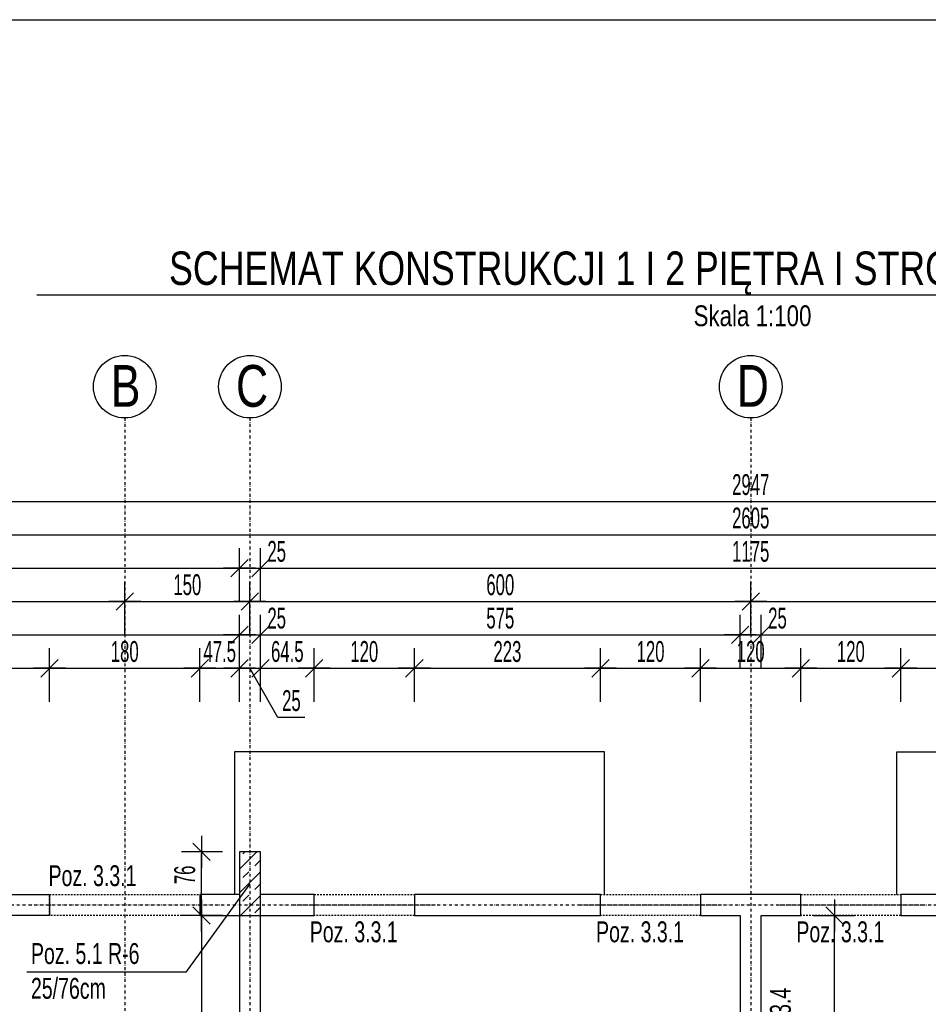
# Model space of a CAD drawing. Header units: millimetres. Extents: x -796 to 14823, y -2819 to 1873.
# Tile 41 of 51: x 11759 to 12848, y 587 to 1767. Entities that reach past the tile are written whole.
import ezdxf
from ezdxf.enums import TextEntityAlignment as Align

# ---------------------------------------------------------------- set-up
doc = ezdxf.new("R2010")
doc.units = ezdxf.units.MM
doc.header["$LTSCALE"] = 10
doc.linetypes.add('MO', pattern=[0.7, 0.35, -0.17, 0.01, -0.17])
doc.linetypes.add('MP', pattern=[0.36, 0.2, -0.16])
for name, color, linetype in [('BA_szr', 1, 'Continuous'), ('BA_txs', 2, 'Continuous'), ('BA_wym', 1, 'Continuous'), ('BD_lpm', 1, 'MP'), ('BD_osm', 1, 'MO'), ('BD_txs', 2, 'Continuous'), ('BD_wic', 1, 'Continuous'), ('BD_wig', 3, 'Continuous'), ('BZ_odn', 1, 'Continuous'), ('BZ_sym', 7, 'Continuous'), ('BZ_txg', 3, 'Continuous'), ('BZ_txs', 2, 'Continuous')]:
    doc.layers.add(name, color=color, linetype=linetype)
doc.styles.add('BIKTG', font='bikromsw.shx', dxfattribs={"width": 0.8})
doc.styles.add('BIKTS', font='bikromsw.shx', dxfattribs={"width": 0.8})
doc.styles.add('BIKWYM', font='bikromsw.shx', dxfattribs={"width": 0.6})
doc.dimstyles.new('BA_KR_100_cm', dxfattribs={"dimtxt": 25, "dimasz": 1.666667, "dimexe": 24, "dimexo": 0, "dimgap": 0, "dimtad": 0, "dimdec": 1, "dimrnd": 0.5, "dimzin": 9, "dimdsep": 46, "dimtxsty": 'BIKWYM', "dimblk": 'WYM-KR', "dimcen": 0, "dimdle": 20, "dimclrd": 256, "dimclre": 256, "dimclrt": 2, "dimadec": 0, "dimazin": 0, "dimtfac": 0.033333, "dimtdec": 1, "dimtmove": 0, "dimatfit": 3, "dimldrblk": 'WYM-KR', "dimfxl": 25, "dimfxlon": 1, "dimtvp": 0.8, "dimtolj": 1, "dimarcsym": 0})
doc.dimstyles.new('BZ_ST_100_cm', dxfattribs={"dimtxt": 25, "dimasz": 1.666667, "dimexe": 24, "dimexo": 0, "dimgap": 0, "dimtad": 0, "dimdec": 1, "dimrnd": 0.5, "dimdsep": 46, "dimtxsty": 'BIKWYM', "dimblk": 'WYM-ST', "dimcen": 0, "dimdle": 20, "dimclrd": 256, "dimclre": 256, "dimclrt": 7, "dimadec": 0, "dimazin": 0, "dimtfac": 0.033333, "dimtdec": 1, "dimtix": 1, "dimtmove": 2, "dimatfit": 3, "dimldrblk": 'WYM-ST', "dimfxl": 25, "dimfxlon": 1, "dimtvp": 0.8, "dimtolj": 1, "dimtzin": 0, "dimarcsym": 0})

# ---------------------------------------------------------------- blocks, each defined once
blk = doc.blocks.new('WYM-ST')
blk.add_hatch(color=256).paths.add_polyline_path([(-13, 2.88), (0, 0), (-13, -2.88)])
blk.add_lwpolyline([(0, 0), (-13, 2.88), (-13, -2.88), (0, 0)])
blk = doc.blocks.new('eoprz')
blk = doc.blocks.new('WYM-KR')
at = {"linetype": 'ByBlock'}
blk.add_line((11.52, 0), (-11.52, 0), dxfattribs=at)
at = {"color": 7, "linetype": 'ByBlock'}
blk.add_line((6.24, 6.24), (-6.24, -6.24), dxfattribs=at)
blk = doc.blocks.new('*D373')
at = {"layer": 'BA_wym', "lineweight": -2}
for p, q in [((11645.1, 949.9), (11645.1, 1013.9)), ((11795.1, 949.9), (11795.1, 1013.9)), ((11646.8, 989.9), (11793.5, 989.9))]:
    blk.add_line(p, q, dxfattribs=at)
at = {"layer": 'Defpoints', "color": 0}
for p in [(11795.1, 989.9), (11645.1, 718.9), (11795.1, 718.9)]:
    blk.add_point(p, dxfattribs=at)
at = {"layer": 'BA_wym', "lineweight": -2, "xscale": 1.666666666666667, "yscale": 1.666666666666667, "zscale": 1.666666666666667, "rotation": 180}
blk.add_blockref('WYM-KR', (11645.1, 989.9), dxfattribs=at)
at = {"layer": 'BA_wym', "lineweight": -2, "xscale": 1.666666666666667, "yscale": 1.666666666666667, "zscale": 1.666666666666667}
blk.add_blockref('WYM-KR', (11795.1, 989.9), dxfattribs=at)
at = {"layer": 'BA_wym', "color": 2, "insert": (11720.1, 1009.9), "char_height": 25, "attachment_point": 5, "style": 'BIKWYM'}
blk.add_mtext('\\A1;150', dxfattribs=at)
blk = doc.blocks.new('*D374')
at = {"layer": 'BA_wym', "lineweight": -2}
for p, q in [((11795.1, 949.9), (11795.1, 1013.9)), ((11975.1, 949.9), (11975.1, 1013.9)), ((11796.8, 989.9), (11973.5, 989.9))]:
    blk.add_line(p, q, dxfattribs=at)
at = {"layer": 'Defpoints', "color": 0}
for p in [(11975.1, 989.9), (11795.1, 718.9), (11975.1, 718.9)]:
    blk.add_point(p, dxfattribs=at)
at = {"layer": 'BA_wym', "lineweight": -2, "xscale": 1.666666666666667, "yscale": 1.666666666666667, "zscale": 1.666666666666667, "rotation": 180}
blk.add_blockref('WYM-KR', (11795.1, 989.9), dxfattribs=at)
at = {"layer": 'BA_wym', "lineweight": -2, "xscale": 1.666666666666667, "yscale": 1.666666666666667, "zscale": 1.666666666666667}
blk.add_blockref('WYM-KR', (11975.1, 989.9), dxfattribs=at)
at = {"layer": 'BA_wym', "color": 2, "insert": (11885.1, 1009.9), "char_height": 25, "attachment_point": 5, "style": 'BIKWYM'}
blk.add_mtext('\\A1;180', dxfattribs=at)
blk = doc.blocks.new('*D375')
at = {"layer": 'BA_wym', "lineweight": -2}
for p, q in [((11975.1, 949.9), (11975.1, 1013.9)), ((12022.6, 949.9), (12022.6, 1013.9)), ((11973.5, 989.9), (11971.8, 989.9)), ((11975.1, 989.9), (12022.6, 989.9)), ((12024.3, 989.9), (12026, 989.9))]:
    blk.add_line(p, q, dxfattribs=at)
at = {"layer": 'Defpoints', "color": 0}
for p in [(12022.6, 989.9), (12022.6, 769.9), (11975.1, 718.9)]:
    blk.add_point(p, dxfattribs=at)
at = {"layer": 'BA_wym', "lineweight": -2, "xscale": 1.666666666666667, "yscale": 1.666666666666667, "zscale": 1.666666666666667}
blk.add_blockref('WYM-KR', (11975.1, 989.9), dxfattribs=at)
at = {"layer": 'BA_wym', "lineweight": -2, "xscale": 1.666666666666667, "yscale": 1.666666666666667, "zscale": 1.666666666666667, "rotation": 180}
blk.add_blockref('WYM-KR', (12022.6, 989.9), dxfattribs=at)
at = {"layer": 'BA_wym', "color": 2, "insert": (11998.9, 1009.9), "char_height": 25, "attachment_point": 5, "style": 'BIKWYM'}
blk.add_mtext('\\A1;47.5', dxfattribs=at)
blk = doc.blocks.new('*D376')
at = {"layer": 'BA_wym', "lineweight": -2}
for p, q in [((12022.6, 949.9), (12022.6, 1013.9)), ((12047.6, 949.9), (12047.6, 1013.9)), ((12021, 989.9), (12019.3, 989.9)), ((12022.6, 989.9), (12047.6, 989.9)), ((12068.6, 931.1), (12035.1, 989.9)), ((12049.3, 989.9), (12051, 989.9)), ((12101, 931.1), (12068.6, 931.1))]:
    blk.add_line(p, q, dxfattribs=at)
at = {"layer": 'Defpoints', "color": 0}
for p in [(12047.6, 989.9), (12022.6, 769.9), (12047.6, 769.9)]:
    blk.add_point(p, dxfattribs=at)
at = {"layer": 'BA_wym', "lineweight": -2, "xscale": 1.666666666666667, "yscale": 1.666666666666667, "zscale": 1.666666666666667}
blk.add_blockref('WYM-KR', (12022.6, 989.9), dxfattribs=at)
at = {"layer": 'BA_wym', "lineweight": -2, "xscale": 1.666666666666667, "yscale": 1.666666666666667, "zscale": 1.666666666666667, "rotation": 180}
blk.add_blockref('WYM-KR', (12047.6, 989.9), dxfattribs=at)
at = {"layer": 'BA_wym', "color": 2, "insert": (12084.8, 951.1), "char_height": 25, "attachment_point": 5, "style": 'BIKWYM'}
blk.add_mtext('\\A1;25', dxfattribs=at)
blk = doc.blocks.new('*D377')
at = {"layer": 'BA_wym', "lineweight": -2}
for p, q in [((12047.6, 949.9), (12047.6, 1013.9)), ((12112.1, 949.9), (12112.1, 1013.9)), ((12049.3, 989.9), (12110.5, 989.9))]:
    blk.add_line(p, q, dxfattribs=at)
at = {"layer": 'Defpoints', "color": 0}
for p in [(12112.1, 989.9), (12047.6, 769.9), (12112.1, 718.9)]:
    blk.add_point(p, dxfattribs=at)
at = {"layer": 'BA_wym', "lineweight": -2, "xscale": 1.666666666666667, "yscale": 1.666666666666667, "zscale": 1.666666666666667, "rotation": 180}
blk.add_blockref('WYM-KR', (12047.6, 989.9), dxfattribs=at)
at = {"layer": 'BA_wym', "lineweight": -2, "xscale": 1.666666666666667, "yscale": 1.666666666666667, "zscale": 1.666666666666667}
blk.add_blockref('WYM-KR', (12112.1, 989.9), dxfattribs=at)
at = {"layer": 'BA_wym', "color": 2, "insert": (12079.9, 1009.9), "char_height": 25, "attachment_point": 5, "style": 'BIKWYM'}
blk.add_mtext('\\A1;64.5', dxfattribs=at)
blk = doc.blocks.new('*D378')
at = {"layer": 'BA_wym', "lineweight": -2}
for p, q in [((12112.1, 949.9), (12112.1, 1013.9)), ((12232.1, 949.9), (12232.1, 1013.9)), ((12113.8, 989.9), (12230.5, 989.9))]:
    blk.add_line(p, q, dxfattribs=at)
at = {"layer": 'Defpoints', "color": 0}
for p in [(12232.1, 989.9), (12112.1, 718.9), (12232.1, 718.9)]:
    blk.add_point(p, dxfattribs=at)
at = {"layer": 'BA_wym', "lineweight": -2, "xscale": 1.666666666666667, "yscale": 1.666666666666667, "zscale": 1.666666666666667, "rotation": 180}
blk.add_blockref('WYM-KR', (12112.1, 989.9), dxfattribs=at)
at = {"layer": 'BA_wym', "lineweight": -2, "xscale": 1.666666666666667, "yscale": 1.666666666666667, "zscale": 1.666666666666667}
blk.add_blockref('WYM-KR', (12232.1, 989.9), dxfattribs=at)
at = {"layer": 'BA_wym', "color": 2, "insert": (12172.1, 1009.9), "char_height": 25, "attachment_point": 5, "style": 'BIKWYM'}
blk.add_mtext('\\A1;120', dxfattribs=at)
blk = doc.blocks.new('*D379')
at = {"layer": 'BA_wym', "lineweight": -2}
for p, q in [((12232.1, 949.9), (12232.1, 1013.9)), ((12455.1, 949.9), (12455.1, 1013.9)), ((12233.8, 989.9), (12453.5, 989.9))]:
    blk.add_line(p, q, dxfattribs=at)
at = {"layer": 'Defpoints', "color": 0}
for p in [(12455.1, 989.9), (12232.1, 718.9), (12455.1, 718.9)]:
    blk.add_point(p, dxfattribs=at)
at = {"layer": 'BA_wym', "lineweight": -2, "xscale": 1.666666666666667, "yscale": 1.666666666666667, "zscale": 1.666666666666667, "rotation": 180}
blk.add_blockref('WYM-KR', (12232.1, 989.9), dxfattribs=at)
at = {"layer": 'BA_wym', "lineweight": -2, "xscale": 1.666666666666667, "yscale": 1.666666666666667, "zscale": 1.666666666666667}
blk.add_blockref('WYM-KR', (12455.1, 989.9), dxfattribs=at)
at = {"layer": 'BA_wym', "color": 2, "insert": (12343.6, 1009.9), "char_height": 25, "attachment_point": 5, "style": 'BIKWYM'}
blk.add_mtext('\\A1;223', dxfattribs=at)
blk = doc.blocks.new('*D380')
at = {"layer": 'BA_wym', "lineweight": -2}
for p, q in [((12455.1, 949.9), (12455.1, 1013.9)), ((12575.1, 949.9), (12575.1, 1013.9)), ((12456.8, 989.9), (12573.5, 989.9))]:
    blk.add_line(p, q, dxfattribs=at)
at = {"layer": 'Defpoints', "color": 0}
for p in [(12575.1, 989.9), (12455.1, 718.9), (12575.1, 718.9)]:
    blk.add_point(p, dxfattribs=at)
at = {"layer": 'BA_wym', "lineweight": -2, "xscale": 1.666666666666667, "yscale": 1.666666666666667, "zscale": 1.666666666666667, "rotation": 180}
blk.add_blockref('WYM-KR', (12455.1, 989.9), dxfattribs=at)
at = {"layer": 'BA_wym', "lineweight": -2, "xscale": 1.666666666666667, "yscale": 1.666666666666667, "zscale": 1.666666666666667}
blk.add_blockref('WYM-KR', (12575.1, 989.9), dxfattribs=at)
at = {"layer": 'BA_wym', "color": 2, "insert": (12515.1, 1009.9), "char_height": 25, "attachment_point": 5, "style": 'BIKWYM'}
blk.add_mtext('\\A1;120', dxfattribs=at)
blk = doc.blocks.new('*D381')
at = {"layer": 'BA_wym', "lineweight": -2}
for p, q in [((12575.1, 949.9), (12575.1, 1013.9)), ((12695.1, 949.9), (12695.1, 1013.9)), ((12576.8, 989.9), (12693.5, 989.9))]:
    blk.add_line(p, q, dxfattribs=at)
at = {"layer": 'Defpoints', "color": 0}
for p in [(12695.1, 989.9), (12575.1, 718.9), (12695.1, 718.9)]:
    blk.add_point(p, dxfattribs=at)
at = {"layer": 'BA_wym', "lineweight": -2, "xscale": 1.666666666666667, "yscale": 1.666666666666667, "zscale": 1.666666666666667, "rotation": 180}
blk.add_blockref('WYM-KR', (12575.1, 989.9), dxfattribs=at)
at = {"layer": 'BA_wym', "lineweight": -2, "xscale": 1.666666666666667, "yscale": 1.666666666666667, "zscale": 1.666666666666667}
blk.add_blockref('WYM-KR', (12695.1, 989.9), dxfattribs=at)
at = {"layer": 'BA_wym', "color": 2, "insert": (12635.1, 1009.9), "char_height": 25, "attachment_point": 5, "style": 'BIKWYM'}
blk.add_mtext('\\A1;120', dxfattribs=at)
blk = doc.blocks.new('*D382')
at = {"layer": 'BA_wym', "lineweight": -2}
for p, q in [((12695.1, 949.9), (12695.1, 1013.9)), ((12815.1, 949.9), (12815.1, 1013.9)), ((12696.8, 989.9), (12813.5, 989.9))]:
    blk.add_line(p, q, dxfattribs=at)
at = {"layer": 'Defpoints', "color": 0}
for p in [(12815.1, 989.9), (12695.1, 718.9), (12815.1, 718.9)]:
    blk.add_point(p, dxfattribs=at)
at = {"layer": 'BA_wym', "lineweight": -2, "xscale": 1.666666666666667, "yscale": 1.666666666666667, "zscale": 1.666666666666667, "rotation": 180}
blk.add_blockref('WYM-KR', (12695.1, 989.9), dxfattribs=at)
at = {"layer": 'BA_wym', "lineweight": -2, "xscale": 1.666666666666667, "yscale": 1.666666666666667, "zscale": 1.666666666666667}
blk.add_blockref('WYM-KR', (12815.1, 989.9), dxfattribs=at)
at = {"layer": 'BA_wym', "color": 2, "insert": (12755.1, 1009.9), "char_height": 25, "attachment_point": 5, "style": 'BIKWYM'}
blk.add_mtext('\\A1;120', dxfattribs=at)
blk = doc.blocks.new('*D383')
at = {"layer": 'BA_wym', "lineweight": -2}
for p, q in [((12815.1, 949.9), (12815.1, 1013.9)), ((13038.1, 949.9), (13038.1, 1013.9)), ((12816.8, 989.9), (13036.5, 989.9))]:
    blk.add_line(p, q, dxfattribs=at)
at = {"layer": 'Defpoints', "color": 0}
for p in [(13038.1, 989.9), (12815.1, 718.9), (13038.1, 718.9)]:
    blk.add_point(p, dxfattribs=at)
at = {"layer": 'BA_wym', "lineweight": -2, "xscale": 1.666666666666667, "yscale": 1.666666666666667, "zscale": 1.666666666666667, "rotation": 180}
blk.add_blockref('WYM-KR', (12815.1, 989.9), dxfattribs=at)
at = {"layer": 'BA_wym', "lineweight": -2, "xscale": 1.666666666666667, "yscale": 1.666666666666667, "zscale": 1.666666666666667}
blk.add_blockref('WYM-KR', (13038.1, 989.9), dxfattribs=at)
at = {"layer": 'BA_wym', "color": 2, "insert": (12926.6, 1009.9), "char_height": 25, "attachment_point": 5, "style": 'BIKWYM'}
blk.add_mtext('\\A1;223', dxfattribs=at)
blk = doc.blocks.new('*D394')
at = {"layer": 'BA_wym', "lineweight": -2}
for p, q in [((11357.6, 989.9), (11357.6, 1053.9)), ((12022.6, 989.9), (12022.6, 1053.9)), ((11359.3, 1029.9), (12021, 1029.9))]:
    blk.add_line(p, q, dxfattribs=at)
at = {"layer": 'Defpoints', "color": 0}
for p in [(12022.6, 1029.9), (12022.6, 769.9), (11357.6, 718.9)]:
    blk.add_point(p, dxfattribs=at)
at = {"layer": 'BA_wym', "lineweight": -2, "xscale": 1.666666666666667, "yscale": 1.666666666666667, "zscale": 1.666666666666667, "rotation": 180}
blk.add_blockref('WYM-KR', (11357.6, 1029.9), dxfattribs=at)
at = {"layer": 'BA_wym', "lineweight": -2, "xscale": 1.666666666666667, "yscale": 1.666666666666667, "zscale": 1.666666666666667}
blk.add_blockref('WYM-KR', (12022.6, 1029.9), dxfattribs=at)
at = {"layer": 'BA_wym', "color": 2, "insert": (11690.1, 1049.9), "char_height": 25, "attachment_point": 5, "style": 'BIKWYM'}
blk.add_mtext('\\A1;665', dxfattribs=at)
blk = doc.blocks.new('*D395')
at = {"layer": 'BA_wym', "lineweight": -2}
for p, q in [((12022.6, 989.9), (12022.6, 1053.9)), ((12047.6, 989.9), (12047.6, 1053.9)), ((12021, 1029.9), (12019.3, 1029.9)), ((12022.6, 1029.9), (12047.6, 1029.9)), ((12049.3, 1029.9), (12083.4, 1029.9))]:
    blk.add_line(p, q, dxfattribs=at)
at = {"layer": 'Defpoints', "color": 0}
for p in [(12047.6, 1029.9), (12022.6, 769.9), (12047.6, 769.9)]:
    blk.add_point(p, dxfattribs=at)
at = {"layer": 'BA_wym', "lineweight": -2, "xscale": 1.666666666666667, "yscale": 1.666666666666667, "zscale": 1.666666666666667}
blk.add_blockref('WYM-KR', (12022.6, 1029.9), dxfattribs=at)
at = {"layer": 'BA_wym', "lineweight": -2, "xscale": 1.666666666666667, "yscale": 1.666666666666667, "zscale": 1.666666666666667, "rotation": 180}
blk.add_blockref('WYM-KR', (12047.6, 1029.9), dxfattribs=at)
at = {"layer": 'BA_wym', "color": 2, "insert": (12067.2, 1049.9), "char_height": 25, "attachment_point": 5, "style": 'BIKWYM'}
blk.add_mtext('\\A1;25', dxfattribs=at)
blk = doc.blocks.new('*D396')
at = {"layer": 'BA_wym', "lineweight": -2}
for p, q in [((12047.6, 989.9), (12047.6, 1053.9)), ((12622.6, 989.9), (12622.6, 1053.9)), ((12049.3, 1029.9), (12621, 1029.9))]:
    blk.add_line(p, q, dxfattribs=at)
at = {"layer": 'Defpoints', "color": 0}
for p in [(12622.6, 1029.9), (12047.6, 769.9), (12622.6, 693.9)]:
    blk.add_point(p, dxfattribs=at)
at = {"layer": 'BA_wym', "lineweight": -2, "xscale": 1.666666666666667, "yscale": 1.666666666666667, "zscale": 1.666666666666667, "rotation": 180}
blk.add_blockref('WYM-KR', (12047.6, 1029.9), dxfattribs=at)
at = {"layer": 'BA_wym', "lineweight": -2, "xscale": 1.666666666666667, "yscale": 1.666666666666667, "zscale": 1.666666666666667}
blk.add_blockref('WYM-KR', (12622.6, 1029.9), dxfattribs=at)
at = {"layer": 'BA_wym', "color": 2, "insert": (12335.1, 1049.9), "char_height": 25, "attachment_point": 5, "style": 'BIKWYM'}
blk.add_mtext('\\A1;575', dxfattribs=at)
blk = doc.blocks.new('*D397')
at = {"layer": 'BA_wym', "lineweight": -2}
for p, q in [((12622.6, 989.9), (12622.6, 1053.9)), ((12647.6, 989.9), (12647.6, 1053.9)), ((12621, 1029.9), (12619.3, 1029.9)), ((12622.6, 1029.9), (12647.6, 1029.9)), ((12649.3, 1029.9), (12683.4, 1029.9))]:
    blk.add_line(p, q, dxfattribs=at)
at = {"layer": 'Defpoints', "color": 0}
for p in [(12647.6, 1029.9), (12622.6, 693.9), (12647.6, 693.9)]:
    blk.add_point(p, dxfattribs=at)
at = {"layer": 'BA_wym', "lineweight": -2, "xscale": 1.666666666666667, "yscale": 1.666666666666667, "zscale": 1.666666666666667}
blk.add_blockref('WYM-KR', (12622.6, 1029.9), dxfattribs=at)
at = {"layer": 'BA_wym', "lineweight": -2, "xscale": 1.666666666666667, "yscale": 1.666666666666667, "zscale": 1.666666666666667, "rotation": 180}
blk.add_blockref('WYM-KR', (12647.6, 1029.9), dxfattribs=at)
at = {"layer": 'BA_wym', "color": 2, "insert": (12667.2, 1049.9), "char_height": 25, "attachment_point": 5, "style": 'BIKWYM'}
blk.add_mtext('\\A1;25', dxfattribs=at)
blk = doc.blocks.new('*D398')
at = {"layer": 'BA_wym', "lineweight": -2}
for p, q in [((12647.6, 989.9), (12647.6, 1053.9)), ((13222.6, 989.9), (13222.6, 1053.9)), ((12649.3, 1029.9), (13221, 1029.9))]:
    blk.add_line(p, q, dxfattribs=at)
at = {"layer": 'Defpoints', "color": 0}
for p in [(13222.6, 1029.9), (13222.6, 769.9), (12647.6, 693.9)]:
    blk.add_point(p, dxfattribs=at)
at = {"layer": 'BA_wym', "lineweight": -2, "xscale": 1.666666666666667, "yscale": 1.666666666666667, "zscale": 1.666666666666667, "rotation": 180}
blk.add_blockref('WYM-KR', (12647.6, 1029.9), dxfattribs=at)
at = {"layer": 'BA_wym', "lineweight": -2, "xscale": 1.666666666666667, "yscale": 1.666666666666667, "zscale": 1.666666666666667}
blk.add_blockref('WYM-KR', (13222.6, 1029.9), dxfattribs=at)
at = {"layer": 'BA_wym', "color": 2, "insert": (12935.1, 1049.9), "char_height": 25, "attachment_point": 5, "style": 'BIKWYM'}
blk.add_mtext('\\A1;575', dxfattribs=at)
blk = doc.blocks.new('*D403')
at = {"layer": 'BA_wym', "lineweight": -2}
for p, q in [((11345.1, 1029.9), (11345.1, 1093.9)), ((11885.1, 1029.9), (11885.1, 1093.9)), ((11346.8, 1069.9), (11883.5, 1069.9))]:
    blk.add_line(p, q, dxfattribs=at)
at = {"layer": 'Defpoints', "color": 0}
for p in [(11885.1, 1069.9), (11885.1, 723.6), (11345.1, 718.9)]:
    blk.add_point(p, dxfattribs=at)
at = {"layer": 'BA_wym', "lineweight": -2, "xscale": 1.666666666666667, "yscale": 1.666666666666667, "zscale": 1.666666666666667, "rotation": 180}
blk.add_blockref('WYM-KR', (11345.1, 1069.9), dxfattribs=at)
at = {"layer": 'BA_wym', "lineweight": -2, "xscale": 1.666666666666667, "yscale": 1.666666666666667, "zscale": 1.666666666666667}
blk.add_blockref('WYM-KR', (11885.1, 1069.9), dxfattribs=at)
at = {"layer": 'BA_wym', "color": 2, "insert": (11615.1, 1089.9), "char_height": 25, "attachment_point": 5, "style": 'BIKWYM'}
blk.add_mtext('\\A1;540', dxfattribs=at)
blk = doc.blocks.new('*D404')
at = {"layer": 'BA_wym', "lineweight": -2}
for p, q in [((11885.1, 1029.9), (11885.1, 1093.9)), ((12035.1, 1029.9), (12035.1, 1093.9)), ((11886.8, 1069.9), (12033.5, 1069.9))]:
    blk.add_line(p, q, dxfattribs=at)
at = {"layer": 'Defpoints', "color": 0}
for p in [(12035.1, 1069.9), (12035.1, 889.9), (11885.1, 723.6)]:
    blk.add_point(p, dxfattribs=at)
at = {"layer": 'BA_wym', "lineweight": -2, "xscale": 1.666666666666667, "yscale": 1.666666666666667, "zscale": 1.666666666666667, "rotation": 180}
blk.add_blockref('WYM-KR', (11885.1, 1069.9), dxfattribs=at)
at = {"layer": 'BA_wym', "lineweight": -2, "xscale": 1.666666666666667, "yscale": 1.666666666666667, "zscale": 1.666666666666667}
blk.add_blockref('WYM-KR', (12035.1, 1069.9), dxfattribs=at)
at = {"layer": 'BA_wym', "color": 2, "insert": (11960.1, 1089.9), "char_height": 25, "attachment_point": 5, "style": 'BIKWYM'}
blk.add_mtext('\\A1;150', dxfattribs=at)
blk = doc.blocks.new('*D405')
at = {"layer": 'BA_wym', "lineweight": -2}
for p, q in [((12035.1, 1029.9), (12035.1, 1093.9)), ((12635.1, 1029.9), (12635.1, 1093.9)), ((12036.8, 1069.9), (12633.5, 1069.9))]:
    blk.add_line(p, q, dxfattribs=at)
at = {"layer": 'Defpoints', "color": 0}
for p in [(12635.1, 1069.9), (12035.1, 889.9), (12635.1, 718.9)]:
    blk.add_point(p, dxfattribs=at)
at = {"layer": 'BA_wym', "lineweight": -2, "xscale": 1.666666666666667, "yscale": 1.666666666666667, "zscale": 1.666666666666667, "rotation": 180}
blk.add_blockref('WYM-KR', (12035.1, 1069.9), dxfattribs=at)
at = {"layer": 'BA_wym', "lineweight": -2, "xscale": 1.666666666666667, "yscale": 1.666666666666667, "zscale": 1.666666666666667}
blk.add_blockref('WYM-KR', (12635.1, 1069.9), dxfattribs=at)
at = {"layer": 'BA_wym', "color": 2, "insert": (12335.1, 1089.9), "char_height": 25, "attachment_point": 5, "style": 'BIKWYM'}
blk.add_mtext('\\A1;600', dxfattribs=at)
blk = doc.blocks.new('*D406')
at = {"layer": 'BA_wym', "lineweight": -2}
for p, q in [((12635.1, 1029.9), (12635.1, 1093.9)), ((13235.1, 1029.9), (13235.1, 1093.9)), ((12636.8, 1069.9), (13233.5, 1069.9))]:
    blk.add_line(p, q, dxfattribs=at)
at = {"layer": 'Defpoints', "color": 0}
for p in [(13235.1, 1069.9), (13235.1, 889.9), (12635.1, 718.9)]:
    blk.add_point(p, dxfattribs=at)
at = {"layer": 'BA_wym', "lineweight": -2, "xscale": 1.666666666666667, "yscale": 1.666666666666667, "zscale": 1.666666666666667, "rotation": 180}
blk.add_blockref('WYM-KR', (12635.1, 1069.9), dxfattribs=at)
at = {"layer": 'BA_wym', "lineweight": -2, "xscale": 1.666666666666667, "yscale": 1.666666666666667, "zscale": 1.666666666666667}
blk.add_blockref('WYM-KR', (13235.1, 1069.9), dxfattribs=at)
at = {"layer": 'BA_wym', "color": 2, "insert": (12935.1, 1089.9), "char_height": 25, "attachment_point": 5, "style": 'BIKWYM'}
blk.add_mtext('\\A1;600', dxfattribs=at)
blk = doc.blocks.new('*D410')
at = {"layer": 'BA_wym', "lineweight": -2}
for p, q in [((11332.6, 1109.9), (11332.6, 1173.9)), ((13937.6, 1109.9), (13937.6, 1173.9)), ((11334.3, 1149.9), (13936, 1149.9))]:
    blk.add_line(p, q, dxfattribs=at)
at = {"layer": 'Defpoints', "color": 0}
for p in [(13937.6, 1149.9), (11332.6, 718.9), (13937.6, 718.9)]:
    blk.add_point(p, dxfattribs=at)
at = {"layer": 'BA_wym', "lineweight": -2, "xscale": 1.666666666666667, "yscale": 1.666666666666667, "zscale": 1.666666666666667, "rotation": 180}
blk.add_blockref('WYM-KR', (11332.6, 1149.9), dxfattribs=at)
at = {"layer": 'BA_wym', "lineweight": -2, "xscale": 1.666666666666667, "yscale": 1.666666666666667, "zscale": 1.666666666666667}
blk.add_blockref('WYM-KR', (13937.6, 1149.9), dxfattribs=at)
at = {"layer": 'BA_wym', "color": 2, "insert": (12635.1, 1169.9), "char_height": 25, "attachment_point": 5, "style": 'BIKWYM'}
blk.add_mtext('\\A1;2605', dxfattribs=at)
blk = doc.blocks.new('*D411')
at = {"layer": 'BA_wym', "lineweight": -2}
for p, q in [((11332.6, 1069.9), (11332.6, 1133.9)), ((12022.6, 1069.9), (12022.6, 1133.9)), ((11334.3, 1109.9), (12021, 1109.9))]:
    blk.add_line(p, q, dxfattribs=at)
at = {"layer": 'Defpoints', "color": 0}
for p in [(12022.6, 1109.9), (12022.6, 769.9), (11332.6, 718.9)]:
    blk.add_point(p, dxfattribs=at)
at = {"layer": 'BA_wym', "lineweight": -2, "xscale": 1.666666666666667, "yscale": 1.666666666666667, "zscale": 1.666666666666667, "rotation": 180}
blk.add_blockref('WYM-KR', (11332.6, 1109.9), dxfattribs=at)
at = {"layer": 'BA_wym', "lineweight": -2, "xscale": 1.666666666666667, "yscale": 1.666666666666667, "zscale": 1.666666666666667}
blk.add_blockref('WYM-KR', (12022.6, 1109.9), dxfattribs=at)
at = {"layer": 'BA_wym', "color": 2, "insert": (11677.6, 1129.9), "char_height": 25, "attachment_point": 5, "style": 'BIKWYM'}
blk.add_mtext('\\A1;690', dxfattribs=at)
blk = doc.blocks.new('*D412')
at = {"layer": 'BA_wym', "lineweight": -2}
for p, q in [((12047.6, 1069.9), (12047.6, 1133.9)), ((13222.6, 1069.9), (13222.6, 1133.9)), ((12049.3, 1109.9), (13221, 1109.9))]:
    blk.add_line(p, q, dxfattribs=at)
at = {"layer": 'Defpoints', "color": 0}
for p in [(13222.6, 1109.9), (12047.6, 769.9), (13222.6, 769.9)]:
    blk.add_point(p, dxfattribs=at)
at = {"layer": 'BA_wym', "lineweight": -2, "xscale": 1.666666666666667, "yscale": 1.666666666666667, "zscale": 1.666666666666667, "rotation": 180}
blk.add_blockref('WYM-KR', (12047.6, 1109.9), dxfattribs=at)
at = {"layer": 'BA_wym', "lineweight": -2, "xscale": 1.666666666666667, "yscale": 1.666666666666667, "zscale": 1.666666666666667}
blk.add_blockref('WYM-KR', (13222.6, 1109.9), dxfattribs=at)
at = {"layer": 'BA_wym', "color": 2, "insert": (12635.1, 1129.9), "char_height": 25, "attachment_point": 5, "style": 'BIKWYM'}
blk.add_mtext('\\A1;1175', dxfattribs=at)
blk = doc.blocks.new('*D485')
at = {"layer": 'BA_wym', "lineweight": -2}
for p, q in [((10926.6, 769.9), (10877.6, 769.9)), ((10901.6, 720.5), (10901.6, 768.2)), ((10926.6, 718.9), (10877.6, 718.9))]:
    blk.add_line(p, q, dxfattribs=at)
at = {"layer": 'Defpoints', "color": 0}
for p in [(10901.6, 769.9), (12022.6, 769.9), (11332.6, 718.9)]:
    blk.add_point(p, dxfattribs=at)
at = {"layer": 'BA_wym', "lineweight": -2, "xscale": 1.666666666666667, "yscale": 1.666666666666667, "zscale": 1.666666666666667}
for p, rotation in [((10901.6, 769.9), 90), ((10901.6, 718.9), 270)]:
    blk.add_blockref('WYM-KR', p, dxfattribs=dict(at, rotation=rotation))
at = {"layer": 'BA_wym', "color": 2, "insert": (10881.6, 744.4), "char_height": 25, "attachment_point": 5, "rotation": 90, "style": 'BIKWYM'}
blk.add_mtext('\\A1;51', dxfattribs=at)
blk = doc.blocks.new('*D488')
at = {"layer": 'BA_wym', "lineweight": -2}
for p, q in [((10886.6, 769.9), (10837.6, 769.9)), ((10861.6, 768.2), (10861.6, -1275.5)), ((10886.6, -1277.1), (10837.6, -1277.1))]:
    blk.add_line(p, q, dxfattribs=at)
at = {"layer": 'Defpoints', "color": 0}
for p in [(12022.6, 769.9), (10861.6, -1277.1), (11332.6, -1277.1)]:
    blk.add_point(p, dxfattribs=at)
at = {"layer": 'BA_wym', "lineweight": -2, "xscale": 1.666666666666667, "yscale": 1.666666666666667, "zscale": 1.666666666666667}
for p, rotation in [((10861.6, 769.9), 90), ((10861.6, -1277.1), 270)]:
    blk.add_blockref('WYM-KR', p, dxfattribs=dict(at, rotation=rotation))
at = {"layer": 'BA_wym', "color": 2, "insert": (10841.6, -253.6), "char_height": 25, "attachment_point": 5, "rotation": 90, "style": 'BIKWYM'}
blk.add_mtext('\\A1;2047', dxfattribs=at)
blk = doc.blocks.new('*D517')
at = {"layer": 'BA_wym', "lineweight": -2}
for p, q in [((12022.6, 1069.9), (12022.6, 1133.9)), ((12047.6, 1069.9), (12047.6, 1133.9)), ((12021, 1109.9), (12019.3, 1109.9)), ((12022.6, 1109.9), (12047.6, 1109.9)), ((12049.3, 1109.9), (12083.4, 1109.9))]:
    blk.add_line(p, q, dxfattribs=at)
at = {"layer": 'Defpoints', "color": 0}
for p in [(12047.6, 1109.9), (12022.6, 769.9), (12047.6, 769.9)]:
    blk.add_point(p, dxfattribs=at)
at = {"layer": 'BA_wym', "lineweight": -2, "xscale": 1.666666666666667, "yscale": 1.666666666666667, "zscale": 1.666666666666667}
blk.add_blockref('WYM-KR', (12022.6, 1109.9), dxfattribs=at)
at = {"layer": 'BA_wym', "lineweight": -2, "xscale": 1.666666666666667, "yscale": 1.666666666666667, "zscale": 1.666666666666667, "rotation": 180}
blk.add_blockref('WYM-KR', (12047.6, 1109.9), dxfattribs=at)
at = {"layer": 'BA_wym', "color": 2, "insert": (12067.2, 1129.9), "char_height": 25, "attachment_point": 5, "style": 'BIKWYM'}
blk.add_mtext('\\A1;25', dxfattribs=at)
blk = doc.blocks.new('*D551')
at = {"layer": 'BA_wym', "lineweight": -2}
for p, q in [((12002.1, 769.9), (11953.1, 769.9)), ((11977.1, 695.5), (11977.1, 768.2)), ((12002.1, 693.9), (11953.1, 693.9))]:
    blk.add_line(p, q, dxfattribs=at)
at = {"layer": 'Defpoints', "color": 0}
for p in [(11977.1, 769.9), (12022.6, 769.9), (12017.1, 693.9)]:
    blk.add_point(p, dxfattribs=at)
at = {"layer": 'BA_wym', "lineweight": -2, "xscale": 1.666666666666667, "yscale": 1.666666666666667, "zscale": 1.666666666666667}
for p, rotation in [((11977.1, 769.9), 90), ((11977.1, 693.9), 270)]:
    blk.add_blockref('WYM-KR', p, dxfattribs=dict(at, rotation=rotation))
at = {"layer": 'BA_wym', "color": 2, "insert": (11957.1, 742.4), "char_height": 25, "attachment_point": 5, "rotation": 90, "style": 'BIKWYM'}
blk.add_mtext('\\A1;76', dxfattribs=at)
blk = doc.blocks.new('*D552')
at = {"layer": 'BA_wym', "lineweight": -2}
for p, q in [((12002.1, 693.9), (11953.1, 693.9)), ((11977.1, 692.2), (11977.1, 416.5)), ((12002.1, 414.9), (11953.1, 414.9))]:
    blk.add_line(p, q, dxfattribs=at)
at = {"layer": 'Defpoints', "color": 0}
for p in [(12017.1, 693.9), (11977.1, 414.9), (12022.6, 414.9)]:
    blk.add_point(p, dxfattribs=at)
at = {"layer": 'BA_wym', "lineweight": -2, "xscale": 1.666666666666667, "yscale": 1.666666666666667, "zscale": 1.666666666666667}
for p, rotation in [((11977.1, 693.9), 90), ((11977.1, 414.9), 270)]:
    blk.add_blockref('WYM-KR', p, dxfattribs=dict(at, rotation=rotation))
at = {"layer": 'BA_wym', "color": 2, "insert": (11957.1, 554.4), "char_height": 25, "attachment_point": 5, "rotation": 90, "style": 'BIKWYM'}
blk.add_mtext('\\A1;279', dxfattribs=at)
blk = doc.blocks.new('*D565')
at = {"layer": 'BA_wym', "lineweight": -2}
for p, q in [((12710.4, 693.9), (12759.4, 693.9)), ((12735.4, 416.5), (12735.4, 692.2)), ((12710.4, 414.9), (12759.4, 414.9))]:
    blk.add_line(p, q, dxfattribs=at)
at = {"layer": 'Defpoints', "color": 0}
for p in [(12695.4, 693.9), (12735.4, 693.9), (12647.6, 414.9)]:
    blk.add_point(p, dxfattribs=at)
at = {"layer": 'BA_wym', "lineweight": -2, "xscale": 1.666666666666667, "yscale": 1.666666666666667, "zscale": 1.666666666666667}
for p, rotation in [((12735.4, 693.9), 90), ((12735.4, 414.9), 270)]:
    blk.add_blockref('WYM-KR', p, dxfattribs=dict(at, rotation=rotation))
at = {"layer": 'BA_wym', "color": 2, "insert": (12715.4, 554.4), "char_height": 25, "attachment_point": 5, "rotation": 90, "style": 'BIKWYM'}
blk.add_mtext('\\A1;279', dxfattribs=at)
blk = doc.blocks.new('*D628')
at = {"layer": 'BA_wym', "lineweight": -2}
for p, q in [((11161.6, 1149.9), (11161.6, 1213.9)), ((14108.6, 1149.9), (14108.6, 1213.9)), ((11163.3, 1189.9), (14107, 1189.9))]:
    blk.add_line(p, q, dxfattribs=at)
at = {"layer": 'Defpoints', "color": 0}
for p in [(14108.6, 1189.9), (11161.6, 456.4), (14108.6, 456.4)]:
    blk.add_point(p, dxfattribs=at)
at = {"layer": 'BA_wym', "lineweight": -2, "xscale": 1.666666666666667, "yscale": 1.666666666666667, "zscale": 1.666666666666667, "rotation": 180}
blk.add_blockref('WYM-KR', (11161.6, 1189.9), dxfattribs=at)
at = {"layer": 'BA_wym', "lineweight": -2, "xscale": 1.666666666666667, "yscale": 1.666666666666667, "zscale": 1.666666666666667}
blk.add_blockref('WYM-KR', (14108.6, 1189.9), dxfattribs=at)
at = {"layer": 'BA_wym', "color": 2, "insert": (12635.1, 1209.9), "char_height": 25, "attachment_point": 5, "style": 'BIKWYM'}
blk.add_mtext('\\A1;2947', dxfattribs=at)

msp = doc.modelspace()

# ---------------------------------------------------------------- hatches: boundary and pattern name
at = {"layer": 'BA_szr'}
h = msp.add_hatch(dxfattribs=at)
h.set_pattern_fill('BIK_ZELBET', color=256, scale=100, angle=45, pattern_type=2)
h.set_pattern_definition([(45, (408.868, -370.997), (-14.142136, 14.142136), []), (45, (401.797, -363.926), (-14.142136, 14.142136), [10, -10])])
h.paths.add_polyline_path([(12022.64, 693.85), (12047.64, 693.85), (12047.64, 769.85), (12022.64, 769.85)])

# ---------------------------------------------------------------- linework, layer by layer
at = {"layer": 'BD_lpm'}
for points in [[(11975.14, 693.85), (11795.14, 693.85), (11795.14, 718.85), (11975.14, 718.85)], [(12232.14, 693.85), (12112.14, 693.85), (12112.14, 718.85), (12232.14, 718.85)], [(12575.14, 693.85), (12455.14, 693.85), (12455.14, 718.85), (12575.14, 718.85)], [(12815.14, 693.85), (12695.14, 693.85), (12695.14, 718.85), (12815.14, 718.85)]]:
    msp.add_lwpolyline(points, close=True, dxfattribs=at)
at = {"layer": 'BD_osm', "color": 5}
for p, q in [((11770.14, 706.35), (12000.14, 706.35)), ((12087.14, 706.35), (12257.14, 706.35)), ((12430.14, 706.35), (12600.14, 706.35)), ((12670.14, 706.35), (12840.14, 706.35))]:
    msp.add_line(p, q, dxfattribs=at)
at = {"layer": 'BD_osm'}
for points in [[(11885.14, 1289.86), (11885.14, -1782.6)], [(12035.14, 1289.86), (12035.14, -1782.6)], [(12635.14, 1289.86), (12635.14, -1782.6)], [(10761.64, 706.35), (14508.64, 706.35)]]:
    msp.add_lwpolyline(points, dxfattribs=at)
at = {"layer": 'BD_wic', "color": 5}
msp.add_lwpolyline([(10396.41, 1767.09), (14823.18, 1767.09), (14823.18, -2199.47), (10396.41, -2199.47)], close=True, dxfattribs=at)
at = {"layer": 'BD_wic', "color": 9}
for points in [[(12460.11, 718.85), (12460.11, 889.86), (12016.64, 889.86), (12016.64, 718.85)], [(12810.18, 718.85), (12810.18, 889.86), (13253.65, 889.87), (13253.65, 718.85)]]:
    msp.add_lwpolyline(points, dxfattribs=at)
at = {"layer": 'BD_wic'}
for centre in [(11885.14, 1327.36), (12035.14, 1327.36), (12635.14, 1327.36)]:
    msp.add_circle(centre, 37.5, dxfattribs=at)
at = {"layer": 'BD_wig'}
for points in [[(12112.14, 693.85), (12112.14, 718.85), (12047.64, 718.85), (12047.64, 769.85), (12022.64, 769.85), (12022.64, 718.85), (11975.14, 718.85), (11975.14, 693.85), (12022.64, 693.85), (12022.64, -121.15), (12011.69, -121.15), (12011.69, -146.15), (12067.64, -146.15), (12067.64, -121.15), (12047.64, -121.15), (12047.64, 389.86), (12068.64, 389.85), (12068.64, 414.85), (12047.64, 414.86), (12047.64, 693.85), (12112.14, 693.85)], [(12647.64, 693.85), (12695.14, 693.85), (12695.14, 718.85), (12575.14, 718.85), (12575.14, 693.85), (12622.64, 693.85), (12622.64, 414.85)], [(12884.14, -121.15), (12647.64, -121.15), (12647.64, 693.85)]]:
    msp.add_lwpolyline(points, dxfattribs=at)
for points in [[(12022.64, 693.85), (12047.64, 693.85), (12047.64, 769.85), (12022.64, 769.85)], [(11795.14, 693.85), (11645.14, 693.85), (11645.14, 718.85), (11795.14, 718.85)], [(12232.14, 693.85), (12455.14, 693.85), (12455.14, 718.85), (12232.14, 718.85)], [(12815.14, 693.85), (13038.14, 693.85), (13038.14, 718.85), (12815.14, 718.85)]]:
    msp.add_lwpolyline(points, close=True, dxfattribs=at)
at = {"layer": 'BZ_txg'}
msp.add_lwpolyline([(11779.83, 1437.34), (13490.86, 1437.34)], dxfattribs=at)

# ---------------------------------------------------------------- block references
at = {"layer": 'BZ_sym'}
ref = msp.add_blockref('eoprz', (12637.25, 1437.34), dxfattribs=at)
ref.add_attrib('Nazwa', 'SCHEMAT KONSTRUKCJI 1 I 2 PIĘTRA I STROPU NAD 1 I 2 PIĘTREM', dxfattribs={"layer": 'BZ_txg', "height": 40, "style": 'BIKTG', "width": 0.8}).set_placement((12637.25, 1469.34), align=Align.MIDDLE_CENTER)
ref.add_attrib('Skala', 'Skala 1:100', dxfattribs={"layer": 'BZ_txs', "height": 25, "style": 'BIKTS', "width": 0.8}).set_placement((12637.25, 1412.34), align=Align.MIDDLE_CENTER)

# ---------------------------------------------------------------- texts
at = {"layer": 'BA_txs', "style": 'BIKTS', "width": 0.7}
for p in [(11793.8, 728.93), (12106.82, 661.69), (12449.82, 661.69), (12689.82, 661.69)]:
    msp.add_text('Poz. 3.3.1', height=25, dxfattribs=at).set_placement(p)
msp.add_text('Poz. 3.4', height=25, rotation=90, dxfattribs=at).set_placement((12683.17, 521.23))
at = {"layer": 'BD_txs', "style": 'BIKTS', "width": 0.8}
for s, p in [('B', (11868.33, 1303.3)), ('C', (12018.33, 1303.3)), ('D', (12618.33, 1303.3))]:
    msp.add_text(s, height=50, dxfattribs=at).set_placement(p)
at = {"layer": 'BZ_txs', "insert": (11772.73, 660.66), "char_height": 25, "width": 452.0462, "attachment_point": 1, "style": 'BIKTS'}
msp.add_mtext('{\\W0.7;Poz. 5.1 R-6\\P\\A1;25/76cm}', dxfattribs=at)

# ---------------------------------------------------------------- dimensions: what is measured, and where the dimension line sits
at = {"layer": 'BA_wym'}
for base, p1, p2, override, picture, middle in [((14108.64, 1189.86), (11161.64, 456.35), (14108.64, 456.35), {"dimatfit": 1, "dimfxl": 40}, '*D628', (12635.14, 1209.86)), ((13937.64, 1149.86), (11332.64, 718.85), (13937.64, 718.85), {"dimatfit": 1, "dimfxl": 40}, '*D410', (12635.14, 1169.86)), ((12022.64, 1109.86), (11332.64, 718.85), (12022.64, 769.85), {"dimatfit": 1, "dimfxl": 40}, '*D411', (11677.64, 1129.86)), ((12047.65, 1109.86), (12022.64, 769.85), (12047.65, 769.85), {"dimatfit": 1, "dimfxl": 40}, '*D517', (12067.17, 1129.86)), ((13222.63, 1109.86), (12047.65, 769.85), (13222.63, 769.85), {"dimtmove": 1, "dimatfit": 1, "dimfxl": 40}, '*D412', (12635.14, 1129.86)), ((11885.14, 1069.86), (11345.14, 718.85), (11885.14, 723.58), {"dimtmove": 1, "dimatfit": 1, "dimfxl": 40}, '*D403', (11615.14, 1089.86)), ((12035.14, 1069.86), (11885.14, 723.58), (12035.14, 889.86), {"dimtmove": 1, "dimatfit": 1, "dimfxl": 40}, '*D404', (11960.14, 1089.86)), ((12635.14, 1069.86), (12035.14, 889.86), (12635.14, 718.85), {"dimtmove": 1, "dimatfit": 1, "dimfxl": 40}, '*D405', (12335.14, 1089.86)), ((13235.14, 1069.86), (12635.14, 718.85), (13235.14, 889.86), {"dimtmove": 1, "dimatfit": 1, "dimfxl": 40}, '*D406', (12935.14, 1089.86)), ((12022.65, 1029.86), (11357.64, 718.85), (12022.65, 769.85), {"dimtmove": 1, "dimatfit": 1, "dimfxl": 40}, '*D394', (11690.15, 1049.86)), ((12047.64, 1029.86), (12022.65, 769.85), (12047.64, 769.85), {"dimblk": 'WYM-KR', "dimatfit": 1, "dimfxl": 40}, '*D395', (12067.17, 1049.86)), ((12622.64, 1029.86), (12047.64, 769.85), (12622.64, 693.85), {"dimtmove": 1, "dimatfit": 1, "dimfxl": 40}, '*D396', (12335.14, 1049.86)), ((12647.64, 1029.86), (12622.64, 693.85), (12647.64, 693.85), {"dimblk": 'WYM-KR', "dimatfit": 1, "dimfxl": 40}, '*D397', (12667.17, 1049.86)), ((13222.64, 1029.86), (12647.64, 693.85), (13222.64, 769.85), {"dimtmove": 1, "dimatfit": 1, "dimfxl": 40}, '*D398', (12935.14, 1049.86)), ((11795.14, 989.86), (11645.14, 718.85), (11795.14, 718.85), {"dimtmove": 1, "dimatfit": 1, "dimfxl": 40}, '*D373', (11720.14, 1009.86)), ((11975.14, 989.86), (11795.14, 718.85), (11975.14, 718.85), {"dimtmove": 1, "dimatfit": 1, "dimfxl": 40}, '*D374', (11885.14, 1009.86)), ((12112.14, 989.86), (12047.65, 769.85), (12112.14, 718.85), {"dimtmove": 1, "dimatfit": 1, "dimfxl": 40}, '*D377', (12079.9, 1009.86)), ((12232.14, 989.86), (12112.14, 718.85), (12232.14, 718.85), {"dimtmove": 1, "dimatfit": 1, "dimfxl": 40}, '*D378', (12172.14, 1009.86)), ((12455.14, 989.86), (12232.14, 718.85), (12455.14, 718.85), {"dimtmove": 1, "dimatfit": 1, "dimfxl": 40}, '*D379', (12343.64, 1009.86)), ((12575.14, 989.86), (12455.14, 718.85), (12575.14, 718.85), {"dimtmove": 1, "dimatfit": 1, "dimfxl": 40}, '*D380', (12515.14, 1009.86)), ((12695.14, 989.86), (12575.14, 718.85), (12695.14, 718.85), {"dimtmove": 1, "dimatfit": 1, "dimfxl": 40}, '*D381', (12635.14, 1009.86)), ((12815.14, 989.86), (12695.14, 718.85), (12815.14, 718.85), {"dimtmove": 1, "dimatfit": 1, "dimfxl": 40}, '*D382', (12755.14, 1009.86)), ((13038.14, 989.86), (12815.14, 718.85), (13038.14, 718.85), {"dimtmove": 1, "dimatfit": 1, "dimfxl": 40}, '*D383', (12926.64, 1009.86))]:
    dim = msp.add_linear_dim(base=base, p1=p1, p2=p2, dimstyle='BA_KR_100_cm', override=override, dxfattribs=at)
    dim.commit()
    dim.dimension.update_dxf_attribs({"geometry": picture, "text_midpoint": middle})
for base, p1, p2, override, picture, middle in [((12022.65, 989.86), (11975.14, 718.85), (12022.65, 769.85), {"dimblk": 'WYM-KR', "dimatfit": 1, "dimfxl": 40}, '*D375', (11998.89, 989.86)), ((12047.65, 989.86), (12022.65, 769.85), (12047.65, 769.85), {"dimtmove": 1, "dimatfit": 1, "dimfxl": 40}, '*D376', (12068.64, 931.15))]:
    dim = msp.add_linear_dim(base=base, p1=p1, p2=p2, dimstyle='BA_KR_100_cm', override=override, dxfattribs=at)
    dim.commit()
    dim.dimension.update_dxf_attribs({"geometry": picture, "text_midpoint": middle, "dimtype": 160})
for base, p1, p2, picture, middle in [((10861.64, -1277.15), (12022.65, 769.85), (11332.64, -1277.15), '*D488', (10841.64, -253.65)), ((10901.64, 769.87), (11332.64, 718.85), (12022.64, 769.87), '*D485', (10881.64, 744.36)), ((11977.13, 414.86), (12017.13, 693.85), (12022.65, 414.86), '*D552', (11957.13, 554.35)), ((12735.43, 693.85), (12647.64, 414.85), (12695.43, 693.85), '*D565', (12715.43, 554.35))]:
    dim = msp.add_linear_dim(base=base, p1=p1, p2=p2, angle=90, dimstyle='BA_KR_100_cm', override={"dimatfit": 1}, dxfattribs=at)
    dim.commit()
    dim.dimension.update_dxf_attribs({"geometry": picture, "text_midpoint": middle})
dim = msp.add_linear_dim(base=(11977.13, 769.85), p1=(12017.13, 693.85), p2=(12022.65, 769.85), angle=90, dimstyle='BA_KR_100_cm', override={"dimatfit": 1}, dxfattribs=at)
dim.commit()
dim.dimension.update_dxf_attribs({"geometry": '*D551', "text_midpoint": (11977.13, 742.43), "dimtype": 160})

# ---------------------------------------------------------------- leaders
at = {"layer": 'BZ_odn', "has_arrowhead": 0}
msp.add_leader([(12035.14, 731.85), (11958.51, 625.86), (11767.86, 625.86)], dimstyle='BZ_ST_100_cm', dxfattribs=at)

doc.saveas('drawing.dxf')
